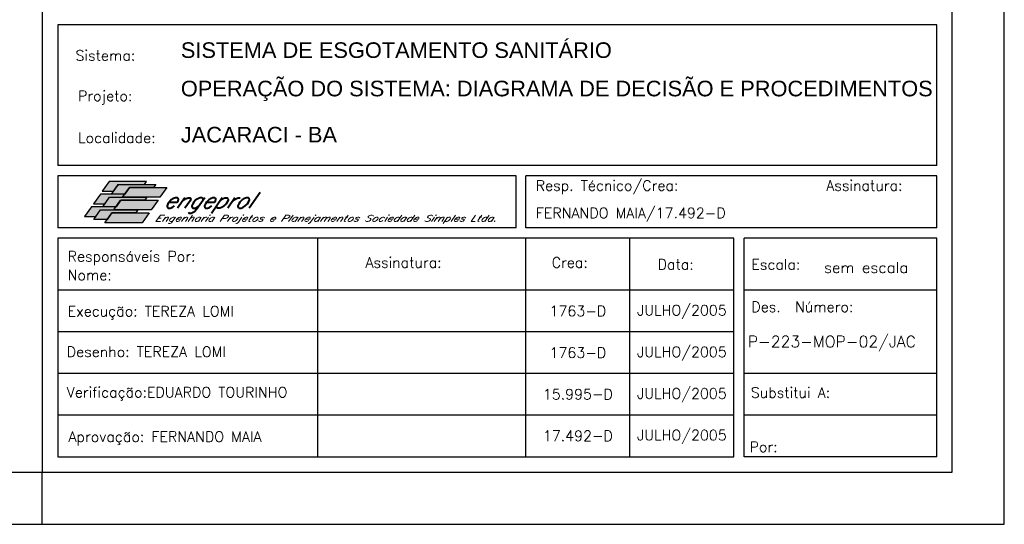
# Model space of a CAD drawing. Extents: x 520.1 to 598, y 318.7 to 360.7.
# Tile 3 of 15: x 579.1 to 598, y 318.7 to 328.4. Entities that reach past the tile are written whole.
import ezdxf
from ezdxf.enums import TextEntityAlignment as Align

# ---------------------------------------------------------------- set-up
doc = ezdxf.new("R2010")
doc.units = 0
doc.layers.add('CARIMBO', color=7, linetype='CONTINUOUS')
doc.layers.add('PADRÃO', color=7, linetype='CONTINUOUS')
doc.styles.add('ROMAMS', font='ROMANS.shx', dxfattribs={"height": 1.2})
doc.styles.add('ROMANS', font='ROMANS.SHX')
doc.styles.get("Standard").update_dxf_attribs({"font": 'ARIAL.TTF'})
doc.styles.add('STYLE1', font='ROMANS')

msp = doc.modelspace()

# ---------------------------------------------------------------- hatches: boundary and pattern name
at = {"layer": 'CARIMBO'}
h = msp.add_hatch(color=82, dxfattribs=at)
h.paths.add_polyline_path([(580.702, 325.127), (580.918, 325.127), (581.009, 325.259), (581.513, 325.259), (581.552, 325.314), (580.834, 325.314)])
h.paths.add_polyline_path([(580.665, 325.071), (580.533, 324.883), (580.748, 324.883), (580.841, 325.015), (581.093, 325.015), (581.132, 325.071), (580.879, 325.071)])
h.paths.add_polyline_path([(580.494, 324.827), (580.362, 324.639), (580.577, 324.639), (580.669, 324.769), (580.923, 324.769), (580.962, 324.827)])
h = msp.add_hatch(color=100, dxfattribs=at)
h.paths.add_polyline_path([(581.223, 325.199), (581.688, 325.199), (581.729, 325.259), (581.011, 325.259), (580.879, 325.071), (581.132, 325.071), (581.134, 325.071)])
h.paths.add_polyline_path([(581.054, 324.955), (581.518, 324.955), (581.558, 325.011), (581.094, 325.011), (581.093, 325.011), (581.095, 325.015), (580.841, 325.015), (580.709, 324.827), (580.962, 324.827), (580.965, 324.827)])
h.paths.add_polyline_path([(580.882, 324.71), (581.347, 324.71), (581.386, 324.768), (580.925, 324.768), (580.923, 324.768), (580.925, 324.769), (580.67, 324.769), (580.538, 324.583), (580.795, 324.583)])
h = msp.add_hatch(color=71, dxfattribs=at)
h.paths.add_polyline_path([(581.225, 325.199), (581.135, 325.071), (581.134, 325.071), (581.095, 325.015), (581.096, 325.015), (581.094, 325.011), (581.811, 325.011), (581.943, 325.199)])
h.paths.add_polyline_path([(581.641, 324.768), (581.773, 324.955), (581.055, 324.955), (580.966, 324.827), (580.965, 324.827), (580.925, 324.769), (580.927, 324.769), (580.925, 324.768)])
h.paths.add_polyline_path([(580.884, 324.71), (580.795, 324.583), (580.795, 324.583), (580.752, 324.522), (581.47, 324.522), (581.602, 324.71)])

# ---------------------------------------------------------------- linework, layer by layer
at = {"layer": 'CARIMBO', "color": 6}
for p, q in [((579.548, 330.305), (579.548, 319.724)), ((596.748, 328.324), (579.848, 328.324)), ((579.848, 328.324), (579.848, 325.624)), ((596.748, 325.624), (596.748, 328.324)), ((596.748, 325.624), (579.848, 325.624)), ((579.848, 325.424), (579.848, 324.424)), ((588.662, 325.424), (579.848, 325.424)), ((588.662, 324.424), (588.662, 325.424)), ((588.848, 324.424), (588.848, 325.424)), ((596.748, 325.424), (588.848, 325.424)), ((596.748, 324.424), (596.748, 325.424)), ((588.662, 324.424), (579.848, 324.424)), ((596.748, 324.424), (588.848, 324.424)), ((592.848, 324.224), (579.848, 324.224)), ((579.848, 324.224), (579.848, 320.024)), ((584.848, 320.024), (584.848, 324.224)), ((588.848, 320.024), (588.848, 324.224)), ((590.848, 320.024), (590.848, 324.224)), ((592.848, 320.024), (592.848, 324.224)), ((596.748, 324.224), (593.048, 324.224)), ((593.048, 320.024), (593.048, 324.224)), ((596.748, 320.024), (596.748, 324.224)), ((596.748, 320.024), (596.748, 324.224)), ((592.848, 323.224), (579.848, 323.224)), ((596.748, 323.224), (593.048, 323.224)), ((579.848, 320.024), (592.848, 320.024)), ((596.748, 320.024), (593.048, 320.024))]:
    msp.add_line(p, q, dxfattribs=at)
at = {"layer": 'CARIMBO', "color": 3}
for p, q in [((592.848, 322.424), (579.848, 322.424)), ((592.848, 321.624), (579.848, 321.624)), ((592.848, 320.824), (579.848, 320.824)), ((596.748, 320.824), (593.048, 320.824))]:
    msp.add_line(p, q, dxfattribs=at)
at = {"layer": 'CARIMBO', "color": 4}
msp.add_line((596.748, 321.624), (593.048, 321.624), dxfattribs=at)
at = {"layer": 'CARIMBO', "color": 2, "linetype": 'CONTINUOUS'}
for points in [[(580.918, 325.127), (581.009, 325.259), (581.513, 325.259), (581.552, 325.314), (580.834, 325.314), (580.702, 325.127), (580.918, 325.127)], [(581.688, 325.199), (581.225, 325.199), (581.135, 325.071), (580.879, 325.071), (581.011, 325.259), (581.729, 325.259), (581.688, 325.199)], [(581.223, 325.199), (581.943, 325.199), (581.811, 325.011), (581.093, 325.011), (581.223, 325.199)], [(581.132, 325.071), (580.879, 325.071), (580.665, 325.071), (580.533, 324.883), (580.748, 324.883), (580.841, 325.015), (581.093, 325.015), (581.132, 325.071)], [(581.518, 324.955), (581.055, 324.955), (580.966, 324.827), (580.709, 324.827), (580.841, 325.015), (581.096, 325.015), (581.094, 325.011), (581.558, 325.011), (581.518, 324.955)], [(581.054, 324.955), (581.773, 324.955), (581.641, 324.768), (580.923, 324.768), (581.054, 324.955)], [(580.577, 324.639), (580.669, 324.769), (580.923, 324.769), (580.962, 324.827), (580.494, 324.827), (580.362, 324.639), (580.577, 324.639)], [(581.347, 324.71), (580.884, 324.71), (580.795, 324.583), (580.538, 324.583), (580.67, 324.769), (580.927, 324.769), (580.925, 324.768), (581.386, 324.768), (581.347, 324.71)], [(580.882, 324.71), (581.602, 324.71), (581.47, 324.522), (580.752, 324.522), (580.882, 324.71)]]:
    msp.add_lwpolyline(points, dxfattribs=at)
at = {"layer": 'PADRÃO', "color": 2}
for p, q in [((598.048, 318.724), (598.048, 360.724)), ((579.548, 318.724), (579.548, 319.724)), ((520.148, 318.724), (598.048, 318.724))]:
    msp.add_line(p, q, dxfattribs=at)
at = {"layer": 'PADRÃO', "color": 1}
for p, q in [((597.048, 319.724), (597.048, 359.724)), ((522.648, 319.724), (597.048, 319.724))]:
    msp.add_line(p, q, dxfattribs=at)

# ---------------------------------------------------------------- texts
at = {"layer": 'CARIMBO', "color": 2, "style": 'ROMANS'}
for s, p in [('Sistema:', (580.187, 327.637)), ('Projeto:', (580.235, 326.859)), ('Localidade:', (580.235, 326.054)), ('Resp. Técnico/Crea:', (589.037, 325.136)), ('Assinatura:', (594.625, 325.137)), ('FERNANDO MAIA/17.492-D', (589.039, 324.609)), ('Responsáveis Por:', (580.035, 323.775)), ('Assinatura:', (585.762, 323.656)), ('Crea:', (589.344, 323.656)), ('Data:', (591.381, 323.621)), ('Escala:', (593.183, 323.619)), ('Nome:', (580.035, 323.417)), ('Des.  Número:', (593.183, 322.804)), ('Execução: TEREZA LOMI', (580.035, 322.72)), ('Desenho: TEREZA LOMI', (580.018, 321.941)), ('Verificação:EDUARDO TOURINHO', (580.018, 321.162)), ('Substitui A:', (593.174, 321.156)), ('Aprovação: FERNANDO MAIA', (580.052, 320.308)), ('Por:', (593.149, 320.112))]:
    msp.add_text(s, height=0.2, dxfattribs=at).set_placement(p)
at = {"layer": 'CARIMBO', "color": 74, "style": 'ROMAMS', "oblique": 35}
msp.add_text('engeprol', height=0.3, dxfattribs=at).set_placement((581.866, 324.801))
at = {"layer": 'CARIMBO', "color": 3, "style": 'ROMAMS', "oblique": 35, "width": 1.121413}
msp.add_text('Engenharia Projetos e Planejamentos Sociedade Simples Ltda.', height=0.12, dxfattribs=at).set_placement((581.708, 324.547), (588.276, 324.547), align=Align.FIT)
at = {"layer": 'CARIMBO', "color": 2, "style": 'ROMANS'}
for s, p in [('1763-D', (589.848, 322.824)), ('JULHO/2005', (591.848, 322.824)), ('1763-D', (589.848, 322.024)), ('JULHO/2005', (591.848, 322.024)), ('15.995-D', (589.848, 321.224)), ('JULHO/2005', (591.848, 321.224)), ('17.492-D', (589.848, 320.424)), ('JULHO/2005', (591.848, 320.424))]:
    msp.add_text(s, height=0.2, dxfattribs=at).set_placement(p, align=Align.MIDDLE)
at = {"layer": 'CARIMBO', "color": 5, "char_height": 0.3, "attachment_point": 1}
for s, insert, width in [('\\fArial|b0|i0|c0|p34;SISTEMA DE ESGOTAMENTO SANITÁRIO', (582.212, 327.989), 13.74), ('OPERAÇÃO DO SISTEMA: DIAGRAMA DE DECISÃO E PROCEDIMENTOS', (582.212, 327.251), 20.41437), ('\\fArial|b0|i0|c0|p34;JACARACI - BA', (582.212, 326.364), 13.74)]:
    msp.add_mtext(s, dxfattribs=dict(at, insert=insert, width=width))
at = {"layer": 'PADRÃO', "color": 8, "style": 'STYLE1'}
msp.add_text('sem escala', height=0.21, dxfattribs=at).set_placement((594.581, 323.555))
at = {"layer": 'PADRÃO', "color": 4, "style": 'STYLE1'}
msp.add_text('P-223-MOP-02/JAC', height=0.22, dxfattribs=at).set_placement((593.114, 322.126))

doc.saveas('drawing.dxf')
